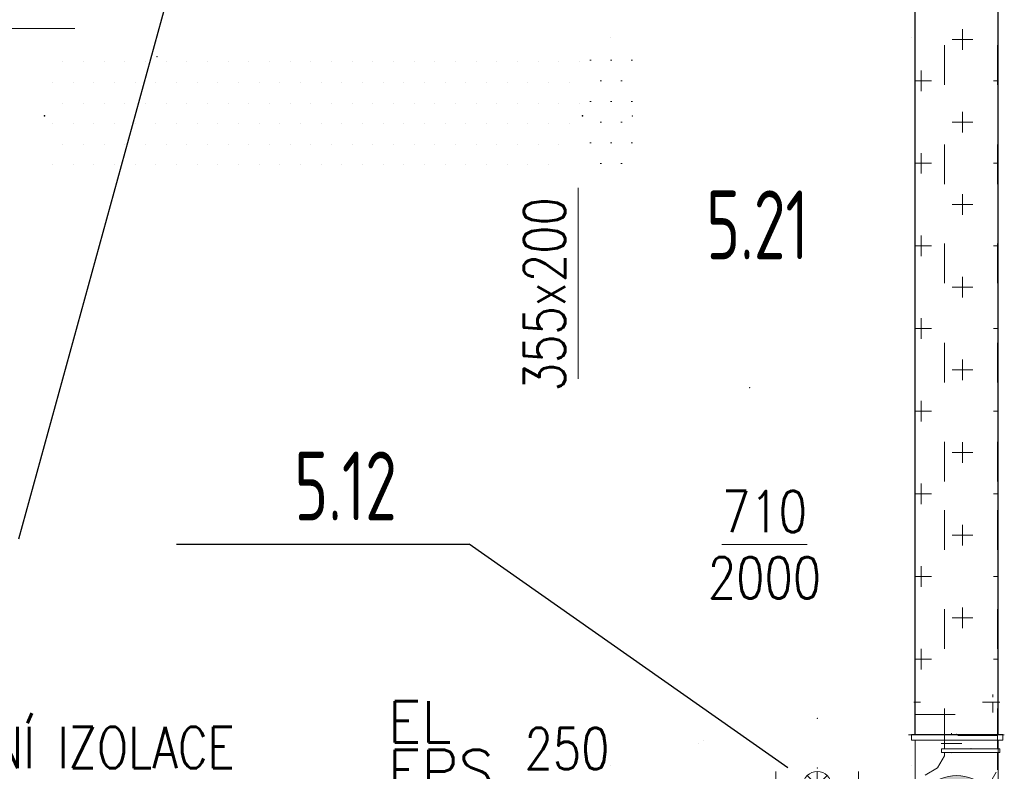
# Model space of a CAD drawing. Header units: millimetres. Extents: x -367720 to -162733, y 309172 to 337444.
# Tile 69 of 256: x -354365 to -351388, y 319960 to 322233. Entities that reach past the tile are written whole.
import ezdxf
from ezdxf.enums import TextEntityAlignment as Align

# ---------------------------------------------------------------- set-up
doc = ezdxf.new("R2010")
doc.units = ezdxf.units.MM
doc.header["$LTSCALE"] = 10
doc.header["$MEASUREMENT"] = 0
doc.linetypes.add('ACAD_ISO03W100', pattern=[30, 12, -18])
doc.linetypes.add('HIDDEN', pattern=[0.375, 0.25, -0.125])
doc.layers.get('0').update_dxf_attribs({"color": 255, "lineweight": 13})
for name, color, linetype, lineweight in [('VZ1', 6, 'Continuous', 18), ('vzt-izolace', 50, 'Continuous', 9), ('vzt-odvod', 6, 'Continuous', 40), ('vzt-popis', 81, 'Continuous', 20), ('vzt-profese', 241, 'Continuous', 15), ('vzt-přívod', 2, 'Continuous', 40), ('vzt-spiro', 50, 'Continuous', 5), ('vzt-čárkkovaná', 50, 'ACAD_ISO03W100', 9)]:
    doc.layers.add(name, color=color, linetype=linetype, lineweight=lineweight)
for name, color, linetype in [('VZ1-Izol', 7, 'Continuous'), ('VZT_odvod', 6, 'Continuous'), ('VZT_pozice', 1, 'Continuous')]:
    doc.layers.add(name, color=color, linetype=linetype)
doc.styles.add('ISO8', font='ISO8.shx')
doc.styles.add('ROMANS', font='ROMANS.shx', dxfattribs={"height": 80})

# ---------------------------------------------------------------- blocks, each defined once
blk = doc.blocks.new('znkl')
at = {"color": 7, "linetype": 'Continuous'}
for p, q in [((-0.354, -0.354), (0.354, 0.354)), ((0.354, -0.354), (-0.354, 0.354)), ((0, -0.5), (0, 0.5)), ((-0.5, 0), (0.5, 0))]:
    blk.add_line(p, q, dxfattribs=at)
blk.add_circle((0, 0), 0.5, dxfattribs=at)
blk = doc.blocks.new('ELE260216134901_146')
at = {"layer": 'VZ1'}
for p in [(125, 125), (125, 125, 106)]:
    blk.add_point(p, dxfattribs=at)
blk.add_solid([(0, 0), (250, 0), (0, 250), (250, 250)], dxfattribs=at)
at = {"layer": 'VZ1', "extrusion": (0, 1, 0), "xscale": 84.80000000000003, "yscale": 84.80000000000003, "zscale": 84.80000000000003, "rotation": 90}
for p in [(-125, 53, 250), (-125, 53)]:
    blk.add_blockref('znkl', p, dxfattribs=at)
at = {"layer": 'VZ1', "extrusion": (-1, 0, 0), "xscale": 84.80000000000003, "yscale": 84.80000000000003, "zscale": 84.80000000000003, "rotation": 89.99999999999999}
for p in [(-125, 53), (-125, 53, -250)]:
    blk.add_blockref('znkl', p, dxfattribs=at)
at = {"layer": 'VZ1', "style": 'ROMANS', "width": 0.8, "flags": 1}
for tag in ['VETA', 'TYP', 'VYS', 'POS', 'NAZEV', 'SIR', 'ZETA', 'DRUHTLUM', 'USEK', 'PRUTOK', 'DATA-KLIC', 'DATA-HODNOTA', 'NB1', 'NB2', 'POZNAMKA']:
    blk.add_attdef(tag, (0, 0), '', height=1, dxfattribs=at)
blk = doc.blocks.new('IZO270216194607_26')
at = {"layer": 'VZ1-Izol'}
for p, q in [((-70, 840), (-70, 840, 10000)), ((2130, 840), (2130, 840, 10000)), ((-70, -70), (-70, -70, 10000)), ((2130, -70), (2130, -70, 10000))]:
    blk.add_line(p, q, dxfattribs=at)
at = {"layer": 'VZ1-Izol', "style": 'ROMANS', "width": 0.8, "flags": 1}
for tag in ['VETA', 'TYP', 'TLIZOLACE', 'POSIZO', 'NAZEVIZO', 'PLOCHA']:
    blk.add_attdef(tag, (0, 0), '', height=1, dxfattribs=at)
blk = doc.blocks.new('LU-H')
at = {"linetype": 'ByBlock', "style": 'ISO8'}
blk.add_attdef('LU-WERT', text='', height=1, dxfattribs=at).set_placement((0.006, -0.008), align=Align.CENTER)
blk = doc.blocks.new('troubaka')
blk.add_hatch(color=256).paths.add_polyline_path([(-0.5, 0), (0.5, 0, 1)])
blk.add_line((-0.5, 0), (0.5, 0))
blk.add_circle((0, 0), 0.5)
blk = doc.blocks.new('A$C7EB92E4F')
at = {"layer": 'VZ1', "xscale": 250, "yscale": 250, "zscale": 250}
blk.add_blockref('troubaka', (3250, 900, 2689.3), dxfattribs=at)
at = {"layer": 'vzt-přívod', "lineweight": 30, "xscale": 250, "yscale": 250, "zscale": 250}
blk.add_blockref('troubaka', (2400, 3523.4, 2800.7), dxfattribs=at)
blk = doc.blocks.new('A$C30F53930')
at = {"layer": 'vzt-spiro'}
for p, q in [((0, 125), (232, 125)), ((232.3, 136.5), (232.3, -139.2)), ((232.3, 136.5), (249.6, 136.5)), ((249.6, 136.5), (249.6, -139.2)), ((0, -125), (232.3, -125)), ((232.3, -139.2), (249.6, -139.2))]:
    blk.add_line(p, q, dxfattribs=at)
for radius, start, end in [(135, 67.8084, 292.1916), (125, 90, 270)]:
    blk.add_arc((0, 0), radius, start, end, dxfattribs=at)
blk.add_point((249.6, 0), dxfattribs=at)
at = {"layer": 'vzt-čárkkovaná'}
for p, q in [((310, 125), (249.6, 125)), ((310, 125), (310, -125)), ((310, -125), (249.6, -125))]:
    blk.add_line(p, q, dxfattribs=at)
blk = doc.blocks.new('A$C44067DDB')
at = {"layer": 'vzt-izolace'}
h = blk.add_hatch(dxfattribs=at)
h.set_pattern_fill('CROSS', color=256, scale=500)
h.set_pattern_definition([(0, (-810420.72, 72798.83), (125, 125), [62.5, -187.5]), (90, (-810389.47, 72767.58), (-125, 125), [62.5, -187.5])])
edge = h.paths.add_edge_path()
edge.add_line((13626.002, 11452.2008), (13876.3145, 11452.2008))
edge.add_line((13876.3145, 7571.8387), (13876.3145, 11452.2008))
edge.add_line((13626.002, 7571.8387), (13626.002, 11452.2008))
edge.add_line((13626.3145, 7631.8387), (13874.5379, 7631.8387))
h = blk.add_hatch(dxfattribs=at)
h.set_pattern_fill('DOTS', color=256, scale=1000)
h.set_pattern_definition([(0, (-810420.8, 72798.825), (31.25, 62.5), [0, -62.5])])
h.paths.add_polyline_path([(12769.9209, 9500), (12752.072, 9500), (12619.9209, 9310.2584), (12619.9209, 9145), (12769.9209, 9145)])
h.paths.add_polyline_path([(12752.072, 9500), (12619.9209, 9500), (12619.9209, 9310.2584)], flags=17)
at = {"layer": 'VZ1', "extrusion": (-7.54969e-15, 1, 0)}
blk.add_circle((-13750.002, 2739.3275, 7450.0004), 145, dxfattribs=at)
at = {"layer": 'VZ1', "extrusion": (-7.81986e-15, 1, -1.46622e-15)}
blk.add_circle((-13750.002, 2739.3275, 7450.0004), 145, dxfattribs=at)
at = {"layer": 'VZ1', "extrusion": (-8.38296e-15, 1, -9.16886e-16)}
blk.add_circle((-13750.002, 2739.3275, 7450.0004), 145, dxfattribs=at)
at = {"layer": 'VZ1', "extrusion": (-2.71917e-32, 1, -4.44089e-16)}
for p in [(11332.888, 9501.275, 6131.7212), (11332.9671, 9501.275, 2943.2966)]:
    blk.add_point(p, dxfattribs=at)
at = {"layer": 'VZ1', "extrusion": (-1, 0, 0)}
for p in [(12619.9209, 9322.5, 6131.7212), (12620, 9322.5, 2943.2966), (12769.9209, 9322.5, 6131.7212), (12770, 9322.5, 2943.2966)]:
    blk.add_point(p, dxfattribs=at)
at = {"layer": 'VZ1'}
for p in [(13125, 8500), (13125, 8500, 10000)]:
    blk.add_point(p, dxfattribs=at)
at = {"layer": 'VZ1', "extrusion": (0, -1, 0)}
for p in [(13329.3863, 7500, 2639.0523), (13329.3863, 7350, 2639.0523)]:
    blk.add_point(p, dxfattribs=at)
at = {"layer": 'vzt-izolace'}
for p, q in [((11047.9523, 9486.3251, 3188.4246), (11047.9523, 9486.3251, 3188.4246)), ((11110.4523, 9486.3251, 3188.4246), (11110.4523, 9486.3251, 3188.4246)), ((11172.9523, 9486.3251, 3188.4246), (11172.9523, 9486.3251, 3188.4246)), ((11235.4523, 9486.3251, 3188.4246), (11235.4523, 9486.3251, 3188.4246)), ((11297.9523, 9486.3251, 3188.4246), (11297.9523, 9486.3251, 3188.4246)), ((11360.4523, 9486.3251, 3188.4246), (11360.4523, 9486.3251, 3188.4246)), ((11422.9523, 9486.3251, 3188.4246), (11422.9523, 9486.3251, 3188.4246)), ((11485.4523, 9486.3251, 3188.4246), (11485.4523, 9486.3251, 3188.4246)), ((11547.9523, 9486.3251, 3188.4246), (11547.9523, 9486.3251, 3188.4246)), ((11610.4523, 9486.3251, 3188.4246), (11610.4523, 9486.3251, 3188.4246)), ((11672.9523, 9486.3251, 3188.4246), (11672.9523, 9486.3251, 3188.4246)), ((11735.4523, 9486.3251, 3188.4246), (11735.4523, 9486.3251, 3188.4246)), ((11797.9523, 9486.3251, 3188.4246), (11797.9523, 9486.3251, 3188.4246)), ((11860.4523, 9486.3251, 3188.4246), (11860.4523, 9486.3251, 3188.4246)), ((11922.9523, 9486.3251, 3188.4246), (11922.9523, 9486.3251, 3188.4246)), ((11985.4523, 9486.3251, 3188.4246), (11985.4523, 9486.3251, 3188.4246)), ((12047.9523, 9486.3251, 3188.4246), (12047.9523, 9486.3251, 3188.4246)), ((12110.4523, 9486.3251, 3188.4246), (12110.4523, 9486.3251, 3188.4246)), ((12172.9523, 9486.3251, 3188.4246), (12172.9523, 9486.3251, 3188.4246)), ((12235.4523, 9486.3251, 3188.4246), (12235.4523, 9486.3251, 3188.4246)), ((12297.9523, 9486.3251, 3188.4246), (12297.9523, 9486.3251, 3188.4246)), ((12360.4523, 9486.3251, 3188.4246), (12360.4523, 9486.3251, 3188.4246)), ((12422.9523, 9486.3251, 3188.4246), (12422.9523, 9486.3251, 3188.4246)), ((12485.4523, 9486.3251, 3188.4246), (12485.4523, 9486.3251, 3188.4246)), ((12547.9523, 9486.3251, 3188.4246), (12547.9523, 9486.3251, 3188.4246)), ((12610.4523, 9486.3251, 3188.4246), (12610.4523, 9486.3251, 3188.4246)), ((11016.7023, 9423.8251, 3188.4246), (11016.7023, 9423.8251, 3188.4246)), ((11079.2023, 9423.8251, 3188.4246), (11079.2023, 9423.8251, 3188.4246)), ((11141.7023, 9423.8251, 3188.4246), (11141.7023, 9423.8251, 3188.4246)), ((11204.2023, 9423.8251, 3188.4246), (11204.2023, 9423.8251, 3188.4246)), ((11266.7023, 9423.8251, 3188.4246), (11266.7023, 9423.8251, 3188.4246)), ((11329.2023, 9423.8251, 3188.4246), (11329.2023, 9423.8251, 3188.4246)), ((11391.7023, 9423.8251, 3188.4246), (11391.7023, 9423.8251, 3188.4246)), ((11454.2023, 9423.8251, 3188.4246), (11454.2023, 9423.8251, 3188.4246)), ((11516.7023, 9423.8251, 3188.4246), (11516.7023, 9423.8251, 3188.4246)), ((11579.2023, 9423.8251, 3188.4246), (11579.2023, 9423.8251, 3188.4246)), ((11641.7023, 9423.8251, 3188.4246), (11641.7023, 9423.8251, 3188.4246)), ((11704.2023, 9423.8251, 3188.4246), (11704.2023, 9423.8251, 3188.4246)), ((11766.7023, 9423.8251, 3188.4246), (11766.7023, 9423.8251, 3188.4246)), ((11829.2023, 9423.8251, 3188.4246), (11829.2023, 9423.8251, 3188.4246)), ((11891.7023, 9423.8251, 3188.4246), (11891.7023, 9423.8251, 3188.4246)), ((11954.2023, 9423.8251, 3188.4246), (11954.2023, 9423.8251, 3188.4246)), ((12016.7023, 9423.8251, 3188.4246), (12016.7023, 9423.8251, 3188.4246)), ((12079.2023, 9423.8251, 3188.4246), (12079.2023, 9423.8251, 3188.4246)), ((12141.7023, 9423.8251, 3188.4246), (12141.7023, 9423.8251, 3188.4246)), ((12204.2023, 9423.8251, 3188.4246), (12204.2023, 9423.8251, 3188.4246)), ((12266.7023, 9423.8251, 3188.4246), (12266.7023, 9423.8251, 3188.4246)), ((12329.2023, 9423.8251, 3188.4246), (12329.2023, 9423.8251, 3188.4246)), ((12391.7023, 9423.8251, 3188.4246), (12391.7023, 9423.8251, 3188.4246)), ((12454.2023, 9423.8251, 3188.4246), (12454.2023, 9423.8251, 3188.4246)), ((12516.7023, 9423.8251, 3188.4246), (12516.7023, 9423.8251, 3188.4246)), ((12579.2023, 9423.8251, 3188.4246), (12579.2023, 9423.8251, 3188.4246)), ((11047.9523, 9361.3251, 3188.4246), (11047.9523, 9361.3251, 3188.4246)), ((11110.4523, 9361.3251, 3188.4246), (11110.4523, 9361.3251, 3188.4246)), ((11172.9523, 9361.3251, 3188.4246), (11172.9523, 9361.3251, 3188.4246)), ((11235.4523, 9361.3251, 3188.4246), (11235.4523, 9361.3251, 3188.4246)), ((11297.9523, 9361.3251, 3188.4246), (11297.9523, 9361.3251, 3188.4246)), ((11360.4523, 9361.3251, 3188.4246), (11360.4523, 9361.3251, 3188.4246)), ((11422.9523, 9361.3251, 3188.4246), (11422.9523, 9361.3251, 3188.4246)), ((11485.4523, 9361.3251, 3188.4246), (11485.4523, 9361.3251, 3188.4246)), ((11547.9523, 9361.3251, 3188.4246), (11547.9523, 9361.3251, 3188.4246)), ((11610.4523, 9361.3251, 3188.4246), (11610.4523, 9361.3251, 3188.4246)), ((11672.9523, 9361.3251, 3188.4246), (11672.9523, 9361.3251, 3188.4246)), ((11735.4523, 9361.3251, 3188.4246), (11735.4523, 9361.3251, 3188.4246)), ((11797.9523, 9361.3251, 3188.4246), (11797.9523, 9361.3251, 3188.4246)), ((11860.4523, 9361.3251, 3188.4246), (11860.4523, 9361.3251, 3188.4246)), ((11922.9523, 9361.3251, 3188.4246), (11922.9523, 9361.3251, 3188.4246)), ((11985.4523, 9361.3251, 3188.4246), (11985.4523, 9361.3251, 3188.4246)), ((12047.9523, 9361.3251, 3188.4246), (12047.9523, 9361.3251, 3188.4246)), ((12110.4523, 9361.3251, 3188.4246), (12110.4523, 9361.3251, 3188.4246)), ((12172.9523, 9361.3251, 3188.4246), (12172.9523, 9361.3251, 3188.4246)), ((12235.4523, 9361.3251, 3188.4246), (12235.4523, 9361.3251, 3188.4246)), ((12297.9523, 9361.3251, 3188.4246), (12297.9523, 9361.3251, 3188.4246)), ((12360.4523, 9361.3251, 3188.4246), (12360.4523, 9361.3251, 3188.4246)), ((12422.9523, 9361.3251, 3188.4246), (12422.9523, 9361.3251, 3188.4246)), ((12485.4523, 9361.3251, 3188.4246), (12485.4523, 9361.3251, 3188.4246)), ((12547.9523, 9361.3251, 3188.4246), (12547.9523, 9361.3251, 3188.4246)), ((12610.4523, 9361.3251, 3188.4246), (12610.4523, 9361.3251, 3188.4246)), ((11016.7023, 9298.8251, 3188.4246), (11016.7023, 9298.8251, 3188.4246)), ((11079.2023, 9298.8251, 3188.4246), (11079.2023, 9298.8251, 3188.4246)), ((11141.7023, 9298.8251, 3188.4246), (11141.7023, 9298.8251, 3188.4246)), ((11204.2023, 9298.8251, 3188.4246), (11204.2023, 9298.8251, 3188.4246)), ((11266.7023, 9298.8251, 3188.4246), (11266.7023, 9298.8251, 3188.4246)), ((11329.2023, 9298.8251, 3188.4246), (11329.2023, 9298.8251, 3188.4246)), ((11391.7023, 9298.8251, 3188.4246), (11391.7023, 9298.8251, 3188.4246)), ((11454.2023, 9298.8251, 3188.4246), (11454.2023, 9298.8251, 3188.4246)), ((11516.7023, 9298.8251, 3188.4246), (11516.7023, 9298.8251, 3188.4246)), ((11579.2023, 9298.8251, 3188.4246), (11579.2023, 9298.8251, 3188.4246)), ((11641.7023, 9298.8251, 3188.4246), (11641.7023, 9298.8251, 3188.4246)), ((11704.2023, 9298.8251, 3188.4246), (11704.2023, 9298.8251, 3188.4246)), ((11766.7023, 9298.8251, 3188.4246), (11766.7023, 9298.8251, 3188.4246)), ((11829.2023, 9298.8251, 3188.4246), (11829.2023, 9298.8251, 3188.4246)), ((11891.7023, 9298.8251, 3188.4246), (11891.7023, 9298.8251, 3188.4246)), ((11954.2023, 9298.8251, 3188.4246), (11954.2023, 9298.8251, 3188.4246)), ((12016.7023, 9298.8251, 3188.4246), (12016.7023, 9298.8251, 3188.4246)), ((12016.7815, 9298.8251), (12016.7815, 9298.8251)), ((12079.2023, 9298.8251, 3188.4246), (12079.2023, 9298.8251, 3188.4246)), ((12141.7023, 9298.8251, 3188.4246), (12141.7023, 9298.8251, 3188.4246)), ((12204.2023, 9298.8251, 3188.4246), (12204.2023, 9298.8251, 3188.4246)), ((12266.7023, 9298.8251, 3188.4246), (12266.7023, 9298.8251, 3188.4246)), ((12329.2023, 9298.8251, 3188.4246), (12329.2023, 9298.8251, 3188.4246)), ((12391.7023, 9298.8251, 3188.4246), (12391.7023, 9298.8251, 3188.4246)), ((12454.2023, 9298.8251, 3188.4246), (12454.2023, 9298.8251, 3188.4246)), ((12516.7023, 9298.8251, 3188.4246), (12516.7023, 9298.8251, 3188.4246)), ((12579.2023, 9298.8251, 3188.4246), (12579.2023, 9298.8251, 3188.4246)), ((11047.9523, 9236.3251, 3188.4246), (11047.9523, 9236.3251, 3188.4246)), ((11110.4523, 9236.3251, 3188.4246), (11110.4523, 9236.3251, 3188.4246)), ((11172.9523, 9236.3251, 3188.4246), (11172.9523, 9236.3251, 3188.4246)), ((11235.4523, 9236.3251, 3188.4246), (11235.4523, 9236.3251, 3188.4246)), ((11297.9523, 9236.3251, 3188.4246), (11297.9523, 9236.3251, 3188.4246)), ((11360.4523, 9236.3251, 3188.4246), (11360.4523, 9236.3251, 3188.4246)), ((11422.9523, 9236.3251, 3188.4246), (11422.9523, 9236.3251, 3188.4246)), ((11485.4523, 9236.3251, 3188.4246), (11485.4523, 9236.3251, 3188.4246)), ((11547.9523, 9236.3251, 3188.4246), (11547.9523, 9236.3251, 3188.4246)), ((11610.4523, 9236.3251, 3188.4246), (11610.4523, 9236.3251, 3188.4246)), ((11672.9523, 9236.3251, 3188.4246), (11672.9523, 9236.3251, 3188.4246)), ((11735.4523, 9236.3251, 3188.4246), (11735.4523, 9236.3251, 3188.4246)), ((11797.9523, 9236.3251, 3188.4246), (11797.9523, 9236.3251, 3188.4246)), ((11860.4523, 9236.3251, 3188.4246), (11860.4523, 9236.3251, 3188.4246)), ((11922.9523, 9236.3251, 3188.4246), (11922.9523, 9236.3251, 3188.4246)), ((11985.4523, 9236.3251, 3188.4246), (11985.4523, 9236.3251, 3188.4246)), ((12047.9523, 9236.3251, 3188.4246), (12047.9523, 9236.3251, 3188.4246)), ((12110.4523, 9236.3251, 3188.4246), (12110.4523, 9236.3251, 3188.4246)), ((12172.9523, 9236.3251, 3188.4246), (12172.9523, 9236.3251, 3188.4246)), ((12235.4523, 9236.3251, 3188.4246), (12235.4523, 9236.3251, 3188.4246)), ((12297.9523, 9236.3251, 3188.4246), (12297.9523, 9236.3251, 3188.4246)), ((12360.4523, 9236.3251, 3188.4246), (12360.4523, 9236.3251, 3188.4246)), ((12422.9523, 9236.3251, 3188.4246), (12422.9523, 9236.3251, 3188.4246)), ((12485.4523, 9236.3251, 3188.4246), (12485.4523, 9236.3251, 3188.4246)), ((12547.9523, 9236.3251, 3188.4246), (12547.9523, 9236.3251, 3188.4246)), ((11016.7023, 9173.8251, 3188.4246), (11016.7023, 9173.8251, 3188.4246)), ((11079.2023, 9173.8251, 3188.4246), (11079.2023, 9173.8251, 3188.4246)), ((11141.7023, 9173.8251, 3188.4246), (11141.7023, 9173.8251, 3188.4246)), ((11204.2023, 9173.8251, 3188.4246), (11204.2023, 9173.8251, 3188.4246)), ((11266.7023, 9173.8251, 3188.4246), (11266.7023, 9173.8251, 3188.4246)), ((11329.2023, 9173.8251, 3188.4246), (11329.2023, 9173.8251, 3188.4246)), ((11391.7023, 9173.8251, 3188.4246), (11391.7023, 9173.8251, 3188.4246)), ((11454.2023, 9173.8251, 3188.4246), (11454.2023, 9173.8251, 3188.4246)), ((11516.7023, 9173.8251, 3188.4246), (11516.7023, 9173.8251, 3188.4246)), ((11579.2023, 9173.8251, 3188.4246), (11579.2023, 9173.8251, 3188.4246)), ((11641.7023, 9173.8251, 3188.4246), (11641.7023, 9173.8251, 3188.4246)), ((11704.2023, 9173.8251, 3188.4246), (11704.2023, 9173.8251, 3188.4246)), ((11766.7023, 9173.8251, 3188.4246), (11766.7023, 9173.8251, 3188.4246)), ((11829.2023, 9173.8251, 3188.4246), (11829.2023, 9173.8251, 3188.4246)), ((11891.7023, 9173.8251, 3188.4246), (11891.7023, 9173.8251, 3188.4246)), ((11954.2023, 9173.8251, 3188.4246), (11954.2023, 9173.8251, 3188.4246)), ((12016.7023, 9173.8251, 3188.4246), (12016.7023, 9173.8251, 3188.4246)), ((12079.2023, 9173.8251, 3188.4246), (12079.2023, 9173.8251, 3188.4246)), ((12141.7023, 9173.8251, 3188.4246), (12141.7023, 9173.8251, 3188.4246)), ((12204.2023, 9173.8251, 3188.4246), (12204.2023, 9173.8251, 3188.4246)), ((12266.7023, 9173.8251, 3188.4246), (12266.7023, 9173.8251, 3188.4246)), ((12329.2023, 9173.8251, 3188.4246), (12329.2023, 9173.8251, 3188.4246)), ((12391.7023, 9173.8251, 3188.4246), (12391.7023, 9173.8251, 3188.4246)), ((12454.2023, 9173.8251, 3188.4246), (12454.2023, 9173.8251, 3188.4246)), ((12516.7023, 9173.8251, 3188.4246), (12516.7023, 9173.8251, 3188.4246)), ((13860.5315, 7563.8387), (13860.5315, 7571.8387)), ((13621.5772, 7548.8251), (13641.7815, 7548.8251)), ((13621.5772, 7548.8251), (13641.7815, 7548.8251)), ((13829.2815, 7548.8251), (13874.5454, 7548.8251)), ((13860.5315, 7536.6194), (13860.5315, 7547.7125)), ((13860.5315, 7517.5751), (13860.5315, 7536.6194)), ((13874.5454, 7548.8251), (13881.0518, 7548.8251)), ((13735.5315, 7452.8387), (13735.5315, 7455.0751)), ((12971.7304, 7423.8251), (12971.7304, 7423.8251)), ((12985.5315, 7431.7932), (12985.5315, 7431.7932)), ((13704.2815, 7423.8251), (13766.7815, 7423.8251)), ((13735.5315, 7392.5751), (13735.5315, 7392.8387))]:
    blk.add_line(p, q, dxfattribs=at)
at = {"layer": 'vzt-odvod', "lineweight": 30}
for p, q in [((13626.002, 7451.228, 2286.5553), (13626.002, 11450.5573, 3385.4939)), ((13876.002, 7451.228, 2286.5553), (13876.002, 11450.5573, 3385.4939))]:
    blk.add_line(p, q, dxfattribs=at)
at = {"layer": 'vzt-popis'}
for p, q in [((11084.4173, 9587.1411, 50000), (10507.2812, 9587.1411, 50000)), ((12606.4037, 9104.3504, 50000), (12606.4037, 8527.2143, 50000)), ((13298.4931, 8025.4778), (13041.3502, 8025.4778))]:
    blk.add_line(p, q, dxfattribs=at)
at = {"layer": 'vzt-přívod', "lineweight": 30, "extrusion": (-1, 0, 1.77636e-15)}
for p in [(10993.41, 9322.5, 2943.2966), (12619.9209, 9322.5, 6131.7212), (12620, 9322.5, 2943.2966)]:
    blk.add_point(p, dxfattribs=at)
at = {"layer": 'vzt-přívod', "lineweight": 30, "extrusion": (-1, 0, 0)}
blk.add_solid([(-9530, 3073.2966, -12620), (-9530, 2813.2966, -12620), (-9115, 3073.2966, -12620), (-9115, 2813.2966, -12620)], dxfattribs=at)
at = {"layer": 'vzt-spiro'}
for p, q in [((13881.8989, 7408.187, 2272), (13705.4332, 7408.187, 2272)), ((13705.4332, 7397.0939, 2272), (13705.4332, 7408.187, 2272)), ((13881.8989, 7397.0939, 2272), (13705.4332, 7397.0939, 2272)), ((13714.5379, 7387.0171, 2272), (13714.5379, 7397.0939, 2272)), ((13874.5379, 7344.1453, 2272), (13874.5379, 7396.9596, 2272)), ((13881.8989, 7397.0939, 2272), (13881.8989, 7408.187, 2272))]:
    blk.add_line(p, q, dxfattribs=at)
blk.add_point((13794.5379, 7408.4531, 2272), dxfattribs=at)
at = {"layer": 'vzt-čárkkovaná'}
for p, q in [((13714.5379, 8215.9953, 2272), (13714.5379, 10940.785, 2338.0718)), ((13874.5379, 8215.9953, 2272), (13874.5379, 10940.785, 2272)), ((13714.5379, 7409.9821, 2272), (13714.5379, 8215.9953, 2272)), ((13874.5379, 7409.9821, 2272), (13874.5379, 8215.9953, 2272)), ((13714.3379, 7448.4531, 2272), (13714.3379, 7408.187, 2272)), ((13874.5379, 7448.4531, 2272), (13714.3379, 7448.4531, 2272)), ((13714.3379, 7448.4531, 2272), (13714.3379, 7408.4531, 2272)), ((13874.5379, 7448.4531, 2272), (13874.5379, 7408.187, 2272)), ((13874.5379, 7448.4531, 2272), (13874.5379, 7408.4531, 2272)), ((13693.1019, 7349.889, 2272), (13714.5379, 7387.0171, 2272)), ((13655.9738, 7328.4531, 2272), (13693.1019, 7349.889, 2272)), ((13810.23, 7232.7609, 2272), (13874.5379, 7344.1453, 2272))]:
    blk.add_line(p, q, dxfattribs=at)
at = {"layer": 'VZT_pozice', "color": 7}
for p, q in [((11357.8958, 9655.2323), (10914.0252, 8041.5341)), ((13240.5901, 7350), (12277.4772, 8027.075))]:
    blk.add_line(p, q, dxfattribs=at)
at = {"layer": 'VZT_pozice', "color": 2}
blk.add_line((11391.6553, 8027.075), (12277.4772, 8027.075), dxfattribs=at)
at = {"layer": 'VZ1'}
blk.add_blockref('A$C7EB92E4F', (10501, 6301.6434, -402.7722), dxfattribs=at)
at = {"layer": 'VZ1', "extrusion": (0, -1, 0), "rotation": 90}
blk.add_blockref('ELE260216134901_146', (13454.3863, 2514.0523, -7350), dxfattribs=at)
at = {"layer": 'VZ1-Izol', "rotation": 270}
blk.add_blockref('IZO270216194607_26', (12773.5895, 9488.2794), dxfattribs=at)
at = {"layer": 'vzt-přívod', "lineweight": 30, "rotation": 89.99999999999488}
blk.add_blockref('A$C30F53930', (13751.002, 7201.6438, 2286.5553), dxfattribs=at)
at = {"layer": 'VZT_odvod', "linetype": 'HIDDEN', "ltscale": 200}
ref = blk.add_blockref('LU-H', (13287.6054, 8890.5564, 0), dxfattribs=dict(at, xscale=-250, yscale=250, zscale=250))
ref.add_attrib('LU-WERT', '5.21', dxfattribs={"layer": '0', "linetype": 'ByBlock', "height": 208.33333, "style": 'ISO8', "width": 0.75}).set_placement((13148.7982, 8888.5048), align=Align.CENTER)
ref = blk.add_blockref('LU-H', (12042.2472, 8100.8721, 0), dxfattribs=dict(at, xscale=-250, yscale=250, zscale=250))
ref.add_attrib('LU-WERT', '5.12', dxfattribs={"layer": '0', "linetype": 'ByBlock', "height": 208.33333, "style": 'ISO8', "width": 0.75}).set_placement((11903.44, 8098.8204, 0), align=Align.CENTER)
at = {"layer": 'VZ1', "extrusion": (1.04009e-13, 1, -4.87544e-15), "style": 'ROMANS', "width": 0.8, "flags": 1}
for tag in ['KOTA', 'USEK', 'TVAR', 'POS', 'NB2', 'NB1', 'VS', 'LT', 'D']:
    blk.add_attdef(tag, (-111318.983, 5039.0799, 11669.1415), '', height=1, dxfattribs=at)
at = {"layer": 'VZ1', "extrusion": (1, -3.06152e-16, 0), "style": 'ROMANS', "width": 0.8, "flags": 1}
for tag in ['NB2', 'NB1', 'PRUTOK', 'USEK', 'KOTA', 'NAZEV', 'PRIRUBA2', 'POS', 'MATERIAL', 'PRUMER', 'PLOCHA', 'LT', 'UHEL', 'R', 'D', 'TVAR']:
    blk.add_attdef(tag, (11669.1415, 5039.0799, 111318.983), '', height=1, rotation=90, dxfattribs=at)
at = {"layer": 'VZ1', "extrusion": (-2.71917e-32, 1, -4.44089e-16), "style": 'ROMANS', "width": 0.8, "flags": 1}
for tag, p in [('MATERIAL', (-177204.9859, 2943.2966, 11491.6104)), ('PRIRUBA', (-177204.9859, 2943.2966, 11491.6104)), ('PRUTOK', (-177204.9859, 2943.2966, 11491.6104)), ('PLOCHA', (-177204.9859, 2943.2966, 11491.6104)), ('OBVOD', (-177204.9859, 2943.2966, 11491.6104)), ('NAZEV', (-177204.9859, 2943.2966, 11491.6104)), ('KOTA', (-177204.9859, 2943.2966, 11491.6104)), ('USEK', (-177204.9859, 2943.2966, 11491.6104)), ('TVAR', (-177204.9859, 2943.2966, 11491.6104)), ('NBN', (-177204.9859, 2943.2966, 11491.6104)), ('POS', (-177204.9859, 2943.2966, 11491.6104)), ('NB3', (-177204.9859, 2943.2966, 11491.6104)), ('VS', (-177204.9859, 2943.2966, 11491.6104)), ('LT', (-177204.9859, 2943.2966, 11491.6104)), ('B', (-177204.9859, 2943.2966, 11491.6104)), ('R', (-177204.9859, 2943.2966, 11491.6104)), ('A', (-177204.9859, 2943.2966, 11491.6104)), ('MATERIAL', (-11332.888, 6131.7212, 9501.275)), ('MATERIAL', (-11332.9671, 2943.2966, 9501.275)), ('PRIRUBA', (-11332.888, 6131.7212, 9501.275)), ('PRIRUBA', (-11332.9671, 2943.2966, 9501.275)), ('PRUTOK', (-11332.888, 6131.7212, 9501.275)), ('PRUTOK', (-11332.9671, 2943.2966, 9501.275)), ('PLOCHA', (-11332.888, 6131.7212, 9501.275)), ('PLOCHA', (-11332.9671, 2943.2966, 9501.275)), ('OBVOD', (-11332.888, 6131.7212, 9501.275)), ('OBVOD', (-11332.9671, 2943.2966, 9501.275)), ('NAZEV', (-11332.888, 6131.7212, 9501.275)), ('NAZEV', (-11332.9671, 2943.2966, 9501.275)), ('KOTA', (-11332.888, 6131.7212, 9501.275)), ('USEK', (-11332.888, 6131.7212, 9501.275)), ('KOTA', (-11332.9671, 2943.2966, 9501.275)), ('USEK', (-11332.9671, 2943.2966, 9501.275)), ('TVAR', (-11332.888, 6131.7212, 9501.275)), ('TVAR', (-11332.9671, 2943.2966, 9501.275)), ('NBN', (-11332.888, 6131.7212, 9501.275)), ('NBN', (-11332.9671, 2943.2966, 9501.275)), ('POS', (-11332.888, 6131.7212, 9501.275)), ('NB3', (-11332.888, 6131.7212, 9501.275)), ('POS', (-11332.9671, 2943.2966, 9501.275)), ('NB3', (-11332.9671, 2943.2966, 9501.275)), ('VS', (-11332.888, 6131.7212, 9501.275)), ('LT', (-11332.888, 6131.7212, 9501.275)), ('VS', (-11332.9671, 2943.2966, 9501.275)), ('LT', (-11332.9671, 2943.2966, 9501.275)), ('B', (-11332.888, 6131.7212, 9501.275)), ('R', (-11332.888, 6131.7212, 9501.275)), ('A', (-11332.888, 6131.7212, 9501.275)), ('B', (-11332.9671, 2943.2966, 9501.275)), ('R', (-11332.9671, 2943.2966, 9501.275)), ('A', (-11332.9671, 2943.2966, 9501.275)), ('MATERIAL', (-109446.9123, 2943.2966, 9501.275)), ('PRIRUBA', (-109446.9123, 2943.2966, 9501.275)), ('PRUTOK', (-109446.9123, 2943.2966, 9501.275)), ('PLOCHA', (-109446.9123, 2943.2966, 9501.275)), ('OBVOD', (-109446.9123, 2943.2966, 9501.275)), ('NAZEV', (-109446.9123, 2943.2966, 9501.275)), ('KOTA', (-109446.9123, 2943.2966, 9501.275)), ('USEK', (-109446.9123, 2943.2966, 9501.275)), ('TVAR', (-109446.9123, 2943.2966, 9501.275)), ('NBN', (-109446.9123, 2943.2966, 9501.275)), ('POS', (-109446.9123, 2943.2966, 9501.275)), ('NB3', (-109446.9123, 2943.2966, 9501.275)), ('VS', (-109446.9123, 2943.2966, 9501.275)), ('LT', (-109446.9123, 2943.2966, 9501.275)), ('B', (-109446.9123, 2943.2966, 9501.275)), ('R', (-109446.9123, 2943.2966, 9501.275)), ('A', (-109446.9123, 2943.2966, 9501.275))]:
    blk.add_attdef(tag, p, '', height=1, dxfattribs=at)
at = {"layer": 'VZ1', "extrusion": (-1, 0, 0), "style": 'ROMANS', "width": 0.8, "flags": 1}
for tag, p in [('NB3', (-11312.8354, 2943.2966, -178642.0188)), ('PRUTOK', (-11312.8354, 2943.2966, -178642.0188)), ('USEK', (-11312.8354, 2943.2966, -178642.0188)), ('VS', (-11312.8354, 2943.2966, -178642.0188)), ('NAZEV', (-11312.8354, 2943.2966, -178642.0188)), ('KOTA', (-11312.8354, 2943.2966, -178642.0188)), ('POS', (-11312.8354, 2943.2966, -178642.0188)), ('MATERIAL', (-11312.8354, 2943.2966, -178642.0188)), ('PRIRUBA', (-11312.8354, 2943.2966, -178642.0188)), ('PLOCHA', (-11312.8354, 2943.2966, -178642.0188)), ('OBVOD', (-11312.8354, 2943.2966, -178642.0188)), ('R', (-11312.8354, 2943.2966, -178642.0188)), ('LT', (-11312.8354, 2943.2966, -178642.0188)), ('B', (-11312.8354, 2943.2966, -178642.0188)), ('A', (-11312.8354, 2943.2966, -178642.0188)), ('TVAR', (-11312.8354, 2943.2966, -178642.0188)), ('NB3', (-9322.5, 6131.7212, -12769.9209)), ('PRUTOK', (-9322.5, 6131.7212, -12769.9209)), ('USEK', (-9322.5, 6131.7212, -12769.9209)), ('VS', (-9322.5, 6131.7212, -12769.9209)), ('NAZEV', (-9322.5, 6131.7212, -12769.9209)), ('KOTA', (-9322.5, 6131.7212, -12769.9209)), ('POS', (-9322.5, 6131.7212, -12769.9209)), ('MATERIAL', (-9322.5, 6131.7212, -12769.9209)), ('PRIRUBA', (-9322.5, 6131.7212, -12769.9209)), ('PLOCHA', (-9322.5, 6131.7212, -12769.9209)), ('OBVOD', (-9322.5, 6131.7212, -12769.9209)), ('R', (-9322.5, 6131.7212, -12769.9209)), ('LT', (-9322.5, 6131.7212, -12769.9209)), ('B', (-9322.5, 6131.7212, -12769.9209)), ('A', (-9322.5, 6131.7212, -12769.9209)), ('TVAR', (-9322.5, 6131.7212, -12769.9209)), ('NB3', (-9322.5, 2943.2966, -12770)), ('PRUTOK', (-9322.5, 2943.2966, -12770)), ('USEK', (-9322.5, 2943.2966, -12770)), ('VS', (-9322.5, 2943.2966, -12770)), ('NAZEV', (-9322.5, 2943.2966, -12770)), ('KOTA', (-9322.5, 2943.2966, -12770)), ('POS', (-9322.5, 2943.2966, -12770)), ('MATERIAL', (-9322.5, 2943.2966, -12770)), ('PRIRUBA', (-9322.5, 2943.2966, -12770)), ('PLOCHA', (-9322.5, 2943.2966, -12770)), ('OBVOD', (-9322.5, 2943.2966, -12770)), ('R', (-9322.5, 2943.2966, -12770)), ('LT', (-9322.5, 2943.2966, -12770)), ('B', (-9322.5, 2943.2966, -12770)), ('A', (-9322.5, 2943.2966, -12770)), ('TVAR', (-9322.5, 2943.2966, -12770)), ('NB3', (-9322.5, 2943.2966, -110883.9452)), ('PRUTOK', (-9322.5, 2943.2966, -110883.9452)), ('USEK', (-9322.5, 2943.2966, -110883.9452)), ('VS', (-9322.5, 2943.2966, -110883.9452)), ('NAZEV', (-9322.5, 2943.2966, -110883.9452)), ('KOTA', (-9322.5, 2943.2966, -110883.9452)), ('POS', (-9322.5, 2943.2966, -110883.9452)), ('MATERIAL', (-9322.5, 2943.2966, -110883.9452)), ('PRIRUBA', (-9322.5, 2943.2966, -110883.9452)), ('PLOCHA', (-9322.5, 2943.2966, -110883.9452)), ('OBVOD', (-9322.5, 2943.2966, -110883.9452)), ('R', (-9322.5, 2943.2966, -110883.9452)), ('LT', (-9322.5, 2943.2966, -110883.9452)), ('B', (-9322.5, 2943.2966, -110883.9452)), ('A', (-9322.5, 2943.2966, -110883.9452)), ('TVAR', (-9322.5, 2943.2966, -110883.9452))]:
    blk.add_attdef(tag, p, '', height=1, rotation=270, dxfattribs=at)
at = {"layer": 'VZ1', "extrusion": (1, -2.32324e-14, 0), "style": 'ROMANS', "width": 0.8, "flags": 1}
for tag in ['NB2', 'NB1', 'PRUTOK', 'USEK', 'KOTA', 'NAZEV', 'PRIRUBA2', 'POS', 'MATERIAL', 'PRUMER', 'PLOCHA', 'LT', 'UHEL', 'R', 'D', 'TVAR']:
    blk.add_attdef(tag, (11224.1742, 2147.9426, 13745.0379), '', height=1, rotation=270, dxfattribs=at)
at = {"layer": 'VZ1', "extrusion": (-1.83691e-16, -1, 0), "style": 'ROMANS', "width": 0.8, "flags": 1}
for tag in ['POZNAMKA', 'NB2', 'NB1', 'DATA-HODNOTA', 'DATA-KLIC', 'PRUTOK', 'USEK', 'DRUHTLUM', 'ZETA', 'PR', 'TYP', 'NAZEV', 'POS', 'VETA']:
    blk.add_attdef(tag, (111863.9472, 3000, -10940.785), '', height=1, dxfattribs=at)
at = {"layer": 'VZ1', "extrusion": (0, 1, -1.26974e-15), "style": 'ROMANS', "width": 0.8, "flags": 1}
for tag in ['PRIRUBA2', 'MATERIAL', 'PRUMER', 'IZOLACE', 'PRUTOK', 'PLOCHA', 'NASTCE', 'NAZEV', 'KOTA', 'USEK', 'TVAR', 'POS', 'NB2', 'NB1', 'VS', 'LT', 'D']:
    blk.add_attdef(tag, (-111858.983, 2389.3275, 10075), '', height=1, dxfattribs=at)
at = {"layer": 'VZ1', "style": 'ROMANS', "width": 0.8, "flags": 1}
for tag in ['VS', 'OBVOD', 'USEK', 'IZOLACE', 'NASTCE', 'PRUTOK', 'KOTA', 'POS', 'PRIRUBA', 'PLOCHA', 'A1', 'TVAR', 'NB2', 'NB1', 'NAZEV', 'MATERIAL', 'LT', 'B1']:
    blk.add_attdef(tag, (12740, 9530), '', height=1, rotation=270, dxfattribs=at)
at = {"layer": 'VZ1', "extrusion": (0, -1, 0), "style": 'ROMANS', "width": 0.8, "flags": 1}
for tag, p in [('NBN', (179201.405, 2639.0523, -9490.3354)), ('NB3', (179201.405, 2639.0523, -9490.3354)), ('PRUTOK', (179201.405, 2639.0523, -9490.3354)), ('USEK', (179201.405, 2639.0523, -9490.3354)), ('VS', (179201.405, 2639.0523, -9490.3354)), ('NAZEV', (179201.405, 2639.0523, -9490.3354)), ('KOTA', (179201.405, 2639.0523, -9490.3354)), ('POS', (179201.405, 2639.0523, -9490.3354)), ('MATERIAL', (179201.405, 2639.0523, -9490.3354)), ('PRIRUBA', (179201.405, 2639.0523, -9490.3354)), ('PLOCHA', (179201.405, 2639.0523, -9490.3354)), ('OBVOD', (179201.405, 2639.0523, -9490.3354)), ('R', (179201.405, 2639.0523, -9490.3354)), ('LT', (179201.405, 2639.0523, -9490.3354)), ('B', (179201.405, 2639.0523, -9490.3354)), ('A', (179201.405, 2639.0523, -9490.3354)), ('TVAR', (179201.405, 2639.0523, -9490.3354)), ('NBN', (13329.3863, 2639.0523, -7500)), ('NB3', (13329.3863, 2639.0523, -7500)), ('PRUTOK', (13329.3863, 2639.0523, -7500)), ('USEK', (13329.3863, 2639.0523, -7500)), ('VS', (13329.3863, 2639.0523, -7500)), ('NAZEV', (13329.3863, 2639.0523, -7500)), ('KOTA', (13329.3863, 2639.0523, -7500)), ('POS', (13329.3863, 2639.0523, -7500)), ('MATERIAL', (13329.3863, 2639.0523, -7500)), ('PRIRUBA', (13329.3863, 2639.0523, -7500)), ('PLOCHA', (13329.3863, 2639.0523, -7500)), ('OBVOD', (13329.3863, 2639.0523, -7500)), ('R', (13329.3863, 2639.0523, -7500)), ('LT', (13329.3863, 2639.0523, -7500)), ('B', (13329.3863, 2639.0523, -7500)), ('A', (13329.3863, 2639.0523, -7500)), ('TVAR', (13329.3863, 2639.0523, -7500)), ('TVAR', (111443.3315, 2639.0523, -7500)), ('A', (111443.3315, 2639.0523, -7500)), ('B', (111443.3315, 2639.0523, -7500)), ('LT', (111443.3315, 2639.0523, -7500)), ('R', (111443.3315, 2639.0523, -7500)), ('OBVOD', (111443.3315, 2639.0523, -7500)), ('PLOCHA', (111443.3315, 2639.0523, -7500)), ('PRIRUBA', (111443.3315, 2639.0523, -7500)), ('MATERIAL', (111443.3315, 2639.0523, -7500)), ('POS', (111443.3315, 2639.0523, -7500)), ('KOTA', (111443.3315, 2639.0523, -7500)), ('NAZEV', (111443.3315, 2639.0523, -7500)), ('VS', (111443.3315, 2639.0523, -7500)), ('USEK', (111443.3315, 2639.0523, -7500)), ('PRUTOK', (111443.3315, 2639.0523, -7500)), ('NB3', (111443.3315, 2639.0523, -7500)), ('NBN', (111443.3315, 2639.0523, -7500)), ('NBN', (111443.3315, 2639.0523, -7500)), ('NB3', (111443.3315, 2639.0523, -7500)), ('PRUTOK', (111443.3315, 2639.0523, -7500)), ('USEK', (111443.3315, 2639.0523, -7500)), ('VS', (111443.3315, 2639.0523, -7500)), ('NAZEV', (111443.3315, 2639.0523, -7500)), ('KOTA', (111443.3315, 2639.0523, -7500)), ('POS', (111443.3315, 2639.0523, -7500)), ('MATERIAL', (111443.3315, 2639.0523, -7500)), ('PRIRUBA', (111443.3315, 2639.0523, -7500)), ('PLOCHA', (111443.3315, 2639.0523, -7500)), ('OBVOD', (111443.3315, 2639.0523, -7500)), ('R', (111443.3315, 2639.0523, -7500)), ('LT', (111443.3315, 2639.0523, -7500)), ('B', (111443.3315, 2639.0523, -7500)), ('A', (111443.3315, 2639.0523, -7500)), ('TVAR', (111443.3315, 2639.0523, -7500))]:
    blk.add_attdef(tag, p, '', height=1, rotation=90, dxfattribs=at)
at = {"layer": 'VZ1', "extrusion": (2.83287e-14, -1, 0), "style": 'ROMANS', "width": 0.8, "flags": 1}
for tag, p in [('IZOLACE', (4619.6938, 3000, -5099.5832)), ('NASTCE', (4619.6938, 3000, -5099.5832)), ('NB2', (4619.6938, 3000, -5099.5832)), ('NB1', (4619.6938, 3000, -5099.5832)), ('VS', (4619.6938, 3000, -5099.5832)), ('PRUTOK', (4619.6938, 3000, -5099.5832)), ('USEK', (4619.6938, 3000, -5099.5832)), ('KOTA', (4619.6938, 3000, -5099.5832)), ('NAZEV', (4619.6938, 3000, -5099.5832)), ('PRIRUBA2', (4619.6938, 3000, -5099.5832)), ('POS', (4619.6938, 3000, -5099.5832)), ('MATERIAL', (4619.6938, 3000, -5099.5832)), ('PRUMER', (4619.6938, 3000, -5099.5832)), ('PLOCHA', (4619.6938, 3000, -5099.5832)), ('LT', (4619.6938, 3000, -5099.5832)), ('D', (4619.6938, 3000, -5099.5832)), ('TVAR', (4619.6938, 3000, -5099.5832)), ('IZOLACE', (102733.639, 3000, -4512.6709)), ('NASTCE', (102733.639, 3000, -4512.6709)), ('NB2', (102733.639, 3000, -4512.6709)), ('NB1', (102733.639, 3000, -4512.6709)), ('VS', (102733.639, 3000, -4512.6709)), ('PRUTOK', (102733.639, 3000, -4512.6709)), ('USEK', (102733.639, 3000, -4512.6709)), ('KOTA', (102733.639, 3000, -4512.6709)), ('NAZEV', (102733.639, 3000, -4512.6709)), ('PRIRUBA2', (102733.639, 3000, -4512.6709)), ('POS', (102733.639, 3000, -4512.6709)), ('MATERIAL', (102733.639, 3000, -4512.6709)), ('PRUMER', (102733.639, 3000, -4512.6709)), ('PLOCHA', (102733.639, 3000, -4512.6709)), ('LT', (102733.639, 3000, -4512.6709)), ('D', (102733.639, 3000, -4512.6709)), ('TVAR', (102733.639, 3000, -4512.6709))]:
    blk.add_attdef(tag, p, '', height=1, dxfattribs=at)
at = {"layer": 'vzt-popis', "style": 'ROMANS', "width": 0.8}
blk.add_text('355x200', height=125, rotation=90, dxfattribs=at).set_placement((12504.7937, 8782.7379, 50000), align=Align.MIDDLE_CENTER)
for s, p in [('710', (13169.9217, 8125.4778)), ('2000', (13169.9217, 7925.4778)), ('PROTIPOŽÁRNÍ IZOLACE ', (10828.2641, 7411.4705, 50000)), ('250', (12572.9282, 7408.2794, 50000))]:
    blk.add_text(s, height=125, dxfattribs=at).set_placement(p, align=Align.MIDDLE_CENTER)
at = {"layer": 'vzt-profese', "style": 'ROMANS'}
for s, p in [('EL', (12030.7371, 7426.5044)), ('EPS', (12030.7371, 7279.479))]:
    blk.add_text(s, height=125, rotation=0.000029, dxfattribs=at).set_placement(p)
at = {"layer": 'vzt-přívod', "lineweight": 30, "extrusion": (-1, 0, 0), "style": 'ROMANS', "width": 0.8, "flags": 1}
for p in [(-11312.8354, 2943.2966, -178642.0188), (-9322.5, 6131.7212, -12769.9209), (-9322.5, 2943.2966, -12770), (-9322.5, 2943.2966, -110883.9452)]:
    blk.add_attdef('NBN', p, '', height=1, rotation=270, dxfattribs=at)
at = {"layer": 'vzt-přívod', "lineweight": 30, "extrusion": (0.707107, 0.707107, 0), "style": 'ROMANS', "width": 0.8, "flags": 1}
for tag, p in [('PRIRUBA2', (-1079.1254, 2936.5022, 15975.6328)), ('MATERIAL', (-1079.1254, 2936.5022, 15975.6328)), ('PRUMER', (-1079.1254, 2936.5022, 15975.6328)), ('IZOLACE', (-1079.1254, 2936.5022, 15975.6328)), ('PRUTOK', (-1079.1254, 2936.5022, 15975.6328)), ('PLOCHA', (-1079.1254, 2936.5022, 15975.6328)), ('NASTCE', (-1079.1254, 2936.5022, 15975.6328)), ('NAZEV', (-1079.1254, 2936.5022, 15975.6328)), ('KOTA', (-1079.1254, 2936.5022, 15975.6328)), ('USEK', (-1079.1254, 2936.5022, 15975.6328)), ('TVAR', (-1079.1254, 2936.5022, 15975.6328)), ('POS', (-1079.1254, 2936.5022, 15975.6328)), ('NB2', (-1079.1254, 2936.5022, 15975.6328)), ('NB1', (-1079.1254, 2936.5022, 15975.6328)), ('VS', (-1079.1254, 2936.5022, 15975.6328)), ('LT', (-1079.1254, 2936.5022, 15975.6328)), ('D', (-1079.1254, 2936.5022, 15975.6328)), ('PRIRUBA2', (-70456.1614, 2936.5022, 85352.6688)), ('MATERIAL', (-70456.1614, 2936.5022, 85352.6688)), ('PRUMER', (-70456.1614, 2936.5022, 85352.6688)), ('IZOLACE', (-70456.1614, 2936.5022, 85352.6688)), ('PRUTOK', (-70456.1614, 2936.5022, 85352.6688)), ('PLOCHA', (-70456.1614, 2936.5022, 85352.6688)), ('NASTCE', (-70456.1614, 2936.5022, 85352.6688)), ('NAZEV', (-70456.1614, 2936.5022, 85352.6688)), ('KOTA', (-70456.1614, 2936.5022, 85352.6688)), ('USEK', (-70456.1614, 2936.5022, 85352.6688)), ('TVAR', (-70456.1614, 2936.5022, 85352.6688)), ('POS', (-70456.1614, 2936.5022, 85352.6688)), ('NB2', (-70456.1614, 2936.5022, 85352.6688)), ('NB1', (-70456.1614, 2936.5022, 85352.6688)), ('VS', (-70456.1614, 2936.5022, 85352.6688)), ('LT', (-70456.1614, 2936.5022, 85352.6688)), ('D', (-70456.1614, 2936.5022, 85352.6688))]:
    blk.add_attdef(tag, p, '', height=1, dxfattribs=at)
at = {"layer": 'vzt-přívod', "lineweight": 30, "style": 'ROMANS', "width": 0.8, "flags": 1}
for tag, p in [('USEK', (11882.7585, 10460.1981, 2936.5022)), ('UHEL', (11882.7585, 10460.1981, 2936.5022)), ('PRUTOK', (11882.7585, 10460.1981, 2936.5022)), ('KOTA', (11882.7585, 10460.1981, 2936.5022)), ('PRIRUBA2', (11882.7585, 10460.1981, 2936.5022)), ('POS', (11882.7585, 10460.1981, 2936.5022)), ('PRUMER', (11882.7585, 10460.1981, 2936.5022)), ('PLOCHA', (11882.7585, 10460.1981, 2936.5022)), ('TVAR', (11882.7585, 10460.1981, 2936.5022)), ('NB2', (11882.7585, 10460.1981, 2936.5022)), ('NB1', (11882.7585, 10460.1981, 2936.5022)), ('NAZEV', (11882.7585, 10460.1981, 2936.5022)), ('MATERIAL', (11882.7585, 10460.1981, 2936.5022)), ('LT', (11882.7585, 10460.1981, 2936.5022)), ('R', (11882.7585, 10460.1981, 2936.5022)), ('D', (11882.7585, 10460.1981, 2936.5022)), ('USEK', (109996.7036, 10460.1981, 2936.5022)), ('UHEL', (109996.7036, 10460.1981, 2936.5022)), ('PRUTOK', (109996.7036, 10460.1981, 2936.5022)), ('KOTA', (109996.7036, 10460.1981, 2936.5022)), ('PRIRUBA2', (109996.7036, 10460.1981, 2936.5022)), ('POS', (109996.7036, 10460.1981, 2936.5022)), ('PRUMER', (109996.7036, 10460.1981, 2936.5022)), ('PLOCHA', (109996.7036, 10460.1981, 2936.5022)), ('TVAR', (109996.7036, 10460.1981, 2936.5022)), ('NB2', (109996.7036, 10460.1981, 2936.5022)), ('NB1', (109996.7036, 10460.1981, 2936.5022)), ('NAZEV', (109996.7036, 10460.1981, 2936.5022)), ('MATERIAL', (109996.7036, 10460.1981, 2936.5022)), ('LT', (109996.7036, 10460.1981, 2936.5022)), ('R', (109996.7036, 10460.1981, 2936.5022)), ('D', (109996.7036, 10460.1981, 2936.5022))]:
    blk.add_attdef(tag, p, '', height=1, rotation=270, dxfattribs=at)
at = {"layer": 'vzt-přívod', "lineweight": 30, "extrusion": (-1, 0, 1.77636e-15), "style": 'ROMANS', "width": 0.8, "flags": 1}
for tag in ['IZOLACE', 'NASTCE', 'NB2', 'NB1', 'VS', 'PRUTOK', 'USEK', 'KOTA', 'NAZEV', 'POS', 'MATERIAL', 'PRIRUBA', 'PLOCHA', 'OBVOD', 'LT', 'B1', 'A1', 'TVAR']:
    blk.add_attdef(tag, (-9530, 2813.2966, -12620), '', height=1, dxfattribs=at)

msp = doc.modelspace()

# ---------------------------------------------------------------- block references
msp.add_blockref('A$C44067DDB', (-365282.9, 312620.1))

doc.saveas('drawing.dxf')
